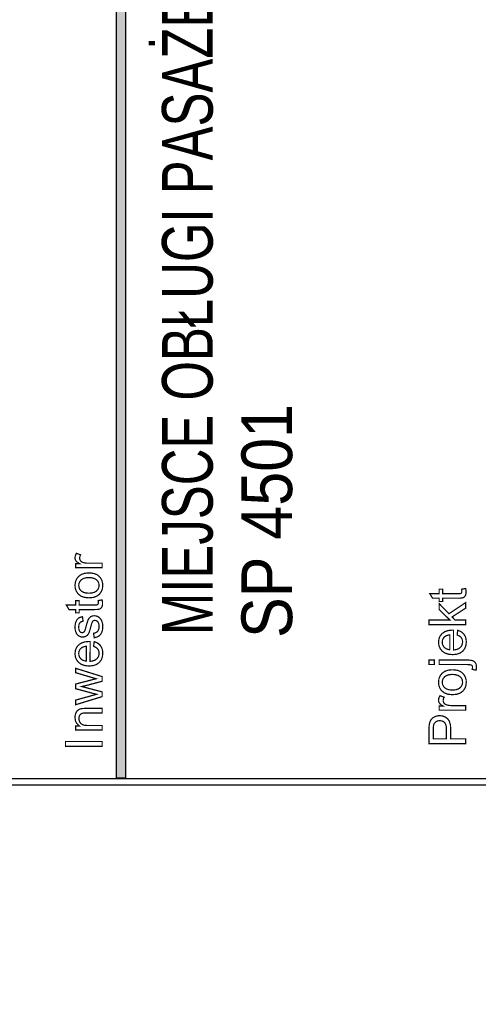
# Model space of a CAD drawing. Header units: millimetres. Extents: x 0 to 6566002, y 0 to 5716629.
# Tile 11 of 99: x 6563647 to 6563668, y 5716544 to 5716588. Entities that reach past the tile are written whole.
import ezdxf

# ---------------------------------------------------------------- set-up
doc = ezdxf.new("R2010")
doc.units = ezdxf.units.MM
doc.layers.add('mapa', color=7, linetype='Continuous')
doc.styles.add('BIKWYM', font='BIKROMSW.SHX', dxfattribs={"width": 0.8, "oblique": 15})
picture_1 = doc.add_image_def('image1.jpg', size_in_pixel=(4960, 7423))

# ---------------------------------------------------------------- blocks, each defined once
blk = doc.blocks.new('A$7E5A6C2138A')
at = {"linetype": 'Continuous'}
image = blk.add_image(picture_1, insert=(-57.558, -33.427), size_in_units=(202.959, 303.743), rotation=-90, dxfattribs=at)
image.dxf.flags = 7

msp = doc.modelspace()

# ---------------------------------------------------------------- linework, layer by layer
at = {"color": 0, "linetype": 'Continuous', "const_width": 0.0559}
for points in [[(6563617.315, 5716553.517), (6563617.315, 5716627.007), (6563711.567, 5716627.007), (6563711.567, 5716553.517)], [(6563617.594, 5716553.797), (6563617.594, 5716626.727), (6563711.288, 5716626.727), (6563711.288, 5716553.797)], [(6563651.78, 5716553.827), (6563651.78, 5716626.706), (6563651.356, 5716626.706), (6563651.356, 5716553.827)], [(6563650.71, 5716563.389), (6563649.503, 5716563.389), (6563649.503, 5716563.573), (6563649.686, 5716563.573), (6563649.61, 5716563.619), (6563649.553, 5716563.662), (6563649.516, 5716563.703), (6563649.494, 5716563.744), (6563649.48, 5716563.788), (6563649.475, 5716563.835), (6563649.483, 5716563.904), (6563649.505, 5716563.974), (6563649.541, 5716564.045), (6563649.731, 5716563.974), (6563649.706, 5716563.925), (6563649.692, 5716563.875), (6563649.687, 5716563.825), (6563649.691, 5716563.781), (6563649.705, 5716563.741), (6563649.727, 5716563.704), (6563649.758, 5716563.672), (6563649.795, 5716563.646), (6563649.839, 5716563.628), (6563649.914, 5716563.609), (6563649.994, 5716563.597), (6563650.078, 5716563.594), (6563650.71, 5716563.594)], [(6563650.106, 5716562.02), (6563649.902, 5716562.041), (6563649.736, 5716562.103), (6563649.609, 5716562.207), (6563649.535, 5716562.318), (6563649.49, 5716562.444), (6563649.475, 5716562.586), (6563649.493, 5716562.742), (6563649.548, 5716562.878), (6563649.639, 5716562.993), (6563649.761, 5716563.081), (6563649.911, 5716563.134), (6563650.089, 5716563.151), (6563650.234, 5716563.143), (6563650.356, 5716563.12), (6563650.456, 5716563.081), (6563650.538, 5716563.028), (6563650.608, 5716562.96), (6563650.664, 5716562.878), (6563650.705, 5716562.786), (6563650.729, 5716562.689), (6563650.737, 5716562.586), (6563650.719, 5716562.428), (6563650.665, 5716562.291), (6563650.575, 5716562.176), (6563650.45, 5716562.089), (6563650.294, 5716562.037)], [(6563650.106, 5716562.23), (6563650.248, 5716562.242), (6563650.364, 5716562.275), (6563650.454, 5716562.332), (6563650.518, 5716562.405), (6563650.556, 5716562.49), (6563650.569, 5716562.586), (6563650.556, 5716562.682), (6563650.518, 5716562.767), (6563650.453, 5716562.84), (6563650.362, 5716562.896), (6563650.244, 5716562.93), (6563650.1, 5716562.941), (6563649.962, 5716562.93), (6563649.849, 5716562.896), (6563649.76, 5716562.839), (6563649.696, 5716562.766), (6563649.658, 5716562.682), (6563649.645, 5716562.586), (6563649.658, 5716562.49), (6563649.696, 5716562.405), (6563649.76, 5716562.332), (6563649.849, 5716562.275), (6563649.965, 5716562.242)], [(6563667.048, 5716562.413), (6563667.229, 5716562.443), (6563667.239, 5716562.388), (6563667.245, 5716562.336), (6563667.247, 5716562.289), (6563667.243, 5716562.22), (6563667.231, 5716562.162), (6563667.212, 5716562.115), (6563667.186, 5716562.079), (6563667.155, 5716562.05), (6563667.119, 5716562.029), (6563667.067, 5716562.015), (6563666.986, 5716562.007), (6563666.877, 5716562.004), (6563666.183, 5716562.004), (6563666.183, 5716561.854), (6563666.024, 5716561.854), (6563666.024, 5716562.004), (6563665.724, 5716562.004), (6563665.602, 5716562.208), (6563666.024, 5716562.208), (6563666.024, 5716562.413), (6563666.183, 5716562.413), (6563666.183, 5716562.208), (6563666.889, 5716562.208), (6563666.94, 5716562.209), (6563666.978, 5716562.212), (6563667.001, 5716562.218), (6563667.017, 5716562.227), (6563667.03, 5716562.239), (6563667.041, 5716562.254), (6563667.049, 5716562.272), (6563667.054, 5716562.296), (6563667.056, 5716562.323), (6563667.055, 5716562.349), (6563667.052, 5716562.379)], [(6563650.527, 5716561.896), (6563650.708, 5716561.926), (6563650.718, 5716561.87), (6563650.724, 5716561.819), (6563650.726, 5716561.771), (6563650.722, 5716561.702), (6563650.71, 5716561.645), (6563650.691, 5716561.598), (6563650.665, 5716561.561), (6563650.634, 5716561.533), (6563650.598, 5716561.512), (6563650.546, 5716561.498), (6563650.465, 5716561.49), (6563650.357, 5716561.487), (6563649.662, 5716561.487), (6563649.662, 5716561.337), (6563649.503, 5716561.337), (6563649.503, 5716561.487), (6563649.204, 5716561.487), (6563649.081, 5716561.691), (6563649.503, 5716561.691), (6563649.503, 5716561.896), (6563649.662, 5716561.896), (6563649.662, 5716561.691), (6563650.368, 5716561.691), (6563650.419, 5716561.692), (6563650.457, 5716561.695), (6563650.48, 5716561.701), (6563650.496, 5716561.71), (6563650.509, 5716561.722), (6563650.52, 5716561.736), (6563650.528, 5716561.755), (6563650.533, 5716561.778), (6563650.535, 5716561.806), (6563650.534, 5716561.831), (6563650.531, 5716561.861)], [(6563667.231, 5716560.803), (6563665.564, 5716560.803), (6563665.564, 5716561.008), (6563666.515, 5716561.008), (6563666.024, 5716561.493), (6563666.024, 5716561.757), (6563666.471, 5716561.296), (6563667.231, 5716561.804), (6563667.231, 5716561.552), (6563666.613, 5716561.153), (6563666.752, 5716561.008), (6563667.231, 5716561.008)], [(6563650.35, 5716560.203), (6563650.318, 5716560.406), (6563650.393, 5716560.424), (6563650.455, 5716560.455), (6563650.504, 5716560.501), (6563650.54, 5716560.559), (6563650.562, 5716560.632), (6563650.569, 5716560.718), (6563650.563, 5716560.804), (6563650.544, 5716560.874), (6563650.512, 5716560.927), (6563650.471, 5716560.965), (6563650.426, 5716560.988), (6563650.377, 5716560.996), (6563650.334, 5716560.989), (6563650.298, 5716560.969), (6563650.268, 5716560.935), (6563650.248, 5716560.893), (6563650.225, 5716560.824), (6563650.199, 5716560.726), (6563650.162, 5716560.591), (6563650.13, 5716560.487), (6563650.1, 5716560.414), (6563650.069, 5716560.361), (6563650.031, 5716560.317), (6563649.985, 5716560.282), (6563649.935, 5716560.257), (6563649.881, 5716560.242), (6563649.823, 5716560.237), (6563649.771, 5716560.241), (6563649.721, 5716560.254), (6563649.674, 5716560.274), (6563649.63, 5716560.302), (6563649.592, 5716560.335), (6563649.559, 5716560.375), (6563649.537, 5716560.411), (6563649.517, 5716560.454), (6563649.5, 5716560.505), (6563649.486, 5716560.561), (6563649.478, 5716560.62), (6563649.475, 5716560.682), (6563649.48, 5716560.773), (6563649.494, 5716560.856), (6563649.516, 5716560.931), (6563649.547, 5716560.997), (6563649.584, 5716561.05), (6563649.627, 5716561.09), (6563649.679, 5716561.121), (6563649.741, 5716561.144), (6563649.814, 5716561.16), (6563649.842, 5716560.96), (6563649.784, 5716560.945), (6563649.735, 5716560.919), (6563649.696, 5716560.881), (6563649.667, 5716560.832), (6563649.649, 5716560.77), (6563649.644, 5716560.697), (6563649.649, 5716560.612), (6563649.664, 5716560.545), (6563649.69, 5716560.496), (6563649.723, 5716560.462), (6563649.759, 5716560.442), (6563649.799, 5716560.435), (6563649.825, 5716560.438), (6563649.849, 5716560.446), (6563649.871, 5716560.46), (6563649.892, 5716560.48), (6563649.91, 5716560.506), (6563649.926, 5716560.539), (6563649.936, 5716560.572), (6563649.954, 5716560.633), (6563649.978, 5716560.719), (6563650.014, 5716560.85), (6563650.046, 5716560.951), (6563650.073, 5716561.022), (6563650.101, 5716561.075), (6563650.137, 5716561.12), (6563650.18, 5716561.157), (6563650.231, 5716561.184), (6563650.289, 5716561.201), (6563650.355, 5716561.206), (6563650.422, 5716561.199), (6563650.487, 5716561.179), (6563650.548, 5716561.146), (6563650.604, 5716561.101), (6563650.65, 5716561.043), (6563650.688, 5716560.974), (6563650.715, 5716560.896), (6563650.732, 5716560.811), (6563650.737, 5716560.719), (6563650.726, 5716560.575), (6563650.694, 5716560.455), (6563650.639, 5716560.36), (6563650.564, 5716560.288), (6563650.467, 5716560.236)], [(6563666.842, 5716560.334), (6563666.868, 5716560.545), (6563666.983, 5716560.502), (6563667.079, 5716560.441), (6563667.156, 5716560.36), (6563667.213, 5716560.261), (6563667.247, 5716560.146), (6563667.258, 5716560.014), (6563667.24, 5716559.85), (6563667.186, 5716559.71), (6563667.095, 5716559.594), (6563666.972, 5716559.508), (6563666.819, 5716559.456), (6563666.638, 5716559.439), (6563666.449, 5716559.457), (6563666.292, 5716559.509), (6563666.164, 5716559.596), (6563666.071, 5716559.711), (6563666.015, 5716559.847), (6563665.996, 5716560.003), (6563666.014, 5716560.155), (6563666.069, 5716560.287), (6563666.161, 5716560.399), (6563666.286, 5716560.484), (6563666.44, 5716560.535), (6563666.625, 5716560.552), (6563666.639, 5716560.552), (6563666.657, 5716560.552), (6563666.679, 5716560.551), (6563666.679, 5716559.651), (6563666.802, 5716559.668), (6563666.903, 5716559.706), (6563666.984, 5716559.763), (6563667.043, 5716559.836), (6563667.078, 5716559.92), (6563667.09, 5716560.015), (6563667.083, 5716560.087), (6563667.064, 5716560.151), (6563667.031, 5716560.208), (6563666.984, 5716560.257), (6563666.921, 5716560.299)], [(6563650.321, 5716559.816), (6563650.347, 5716560.028), (6563650.462, 5716559.985), (6563650.558, 5716559.923), (6563650.635, 5716559.843), (6563650.692, 5716559.744), (6563650.726, 5716559.629), (6563650.737, 5716559.497), (6563650.719, 5716559.333), (6563650.665, 5716559.193), (6563650.574, 5716559.077), (6563650.451, 5716558.991), (6563650.298, 5716558.939), (6563650.117, 5716558.922), (6563649.929, 5716558.939), (6563649.771, 5716558.992), (6563649.644, 5716559.079), (6563649.55, 5716559.194), (6563649.494, 5716559.329), (6563649.475, 5716559.486), (6563649.494, 5716559.637), (6563649.549, 5716559.769), (6563649.64, 5716559.881), (6563649.765, 5716559.967), (6563649.92, 5716560.018), (6563650.104, 5716560.035), (6563650.118, 5716560.035), (6563650.137, 5716560.034), (6563650.159, 5716560.034), (6563650.159, 5716559.133), (6563650.281, 5716559.151), (6563650.383, 5716559.188), (6563650.463, 5716559.246), (6563650.522, 5716559.319), (6563650.557, 5716559.403), (6563650.569, 5716559.498), (6563650.563, 5716559.569), (6563650.543, 5716559.633), (6563650.51, 5716559.69), (6563650.463, 5716559.74), (6563650.4, 5716559.782)], [(6563666.511, 5716559.662), (6563666.511, 5716560.336), (6563666.418, 5716560.321), (6563666.342, 5716560.296), (6563666.283, 5716560.259), (6563666.217, 5716560.187), (6563666.178, 5716560.103), (6563666.164, 5716560.005), (6563666.175, 5716559.916), (6563666.206, 5716559.837), (6563666.259, 5716559.768), (6563666.329, 5716559.714), (6563666.413, 5716559.678)], [(6563649.99, 5716559.145), (6563649.99, 5716559.819), (6563649.897, 5716559.804), (6563649.821, 5716559.778), (6563649.762, 5716559.741), (6563649.696, 5716559.67), (6563649.657, 5716559.585), (6563649.644, 5716559.488), (6563649.654, 5716559.399), (6563649.686, 5716559.32), (6563649.738, 5716559.251), (6563649.808, 5716559.196), (6563649.892, 5716559.161)], [(6563665.802, 5716558.989), (6563665.564, 5716558.989), (6563665.564, 5716559.193), (6563665.802, 5716559.193)], [(6563667.699, 5716558.73), (6563667.525, 5716558.768), (6563667.534, 5716558.806), (6563667.54, 5716558.839), (6563667.541, 5716558.865), (6563667.537, 5716558.903), (6563667.523, 5716558.934), (6563667.5, 5716558.958), (6563667.458, 5716558.975), (6563667.389, 5716558.986), (6563667.292, 5716558.989), (6563666.024, 5716558.989), (6563666.024, 5716559.193), (6563667.297, 5716559.193), (6563667.43, 5716559.187), (6563667.534, 5716559.168), (6563667.607, 5716559.136), (6563667.671, 5716559.076), (6563667.708, 5716558.994), (6563667.721, 5716558.89), (6563667.719, 5716558.835), (6563667.711, 5716558.782)], [(6563650.71, 5716557.531), (6563649.503, 5716557.162), (6563649.503, 5716557.373), (6563650.2, 5716557.565), (6563650.459, 5716557.637), (6563650.423, 5716557.646), (6563650.339, 5716557.667), (6563650.21, 5716557.699), (6563649.503, 5716557.891), (6563649.503, 5716558.102), (6563650.203, 5716558.283), (6563650.434, 5716558.343), (6563650.201, 5716558.412), (6563649.503, 5716558.619), (6563649.503, 5716558.818), (6563650.71, 5716558.441), (6563650.71, 5716558.228), (6563649.987, 5716558.036), (6563649.781, 5716557.989), (6563650.71, 5716557.745)], [(6563666.627, 5716557.619), (6563666.423, 5716557.639), (6563666.257, 5716557.702), (6563666.13, 5716557.805), (6563666.056, 5716557.917), (6563666.011, 5716558.043), (6563665.996, 5716558.185), (6563666.014, 5716558.341), (6563666.069, 5716558.477), (6563666.159, 5716558.592), (6563666.282, 5716558.68), (6563666.432, 5716558.732), (6563666.61, 5716558.75), (6563666.754, 5716558.742), (6563666.877, 5716558.719), (6563666.977, 5716558.68), (6563667.059, 5716558.626), (6563667.128, 5716558.559), (6563667.184, 5716558.477), (6563667.225, 5716558.385), (6563667.25, 5716558.288), (6563667.258, 5716558.185), (6563667.24, 5716558.027), (6563667.186, 5716557.89), (6563667.095, 5716557.775), (6563666.971, 5716557.688), (6563666.815, 5716557.636)], [(6563666.627, 5716557.829), (6563666.769, 5716557.84), (6563666.885, 5716557.874), (6563666.974, 5716557.93), (6563667.039, 5716558.004), (6563667.077, 5716558.089), (6563667.09, 5716558.185), (6563667.077, 5716558.281), (6563667.038, 5716558.365), (6563666.974, 5716558.439), (6563666.883, 5716558.495), (6563666.765, 5716558.528), (6563666.62, 5716558.54), (6563666.483, 5716558.528), (6563666.37, 5716558.494), (6563666.281, 5716558.438), (6563666.217, 5716558.365), (6563666.178, 5716558.28), (6563666.166, 5716558.185), (6563666.178, 5716558.089), (6563666.217, 5716558.004), (6563666.281, 5716557.93), (6563666.37, 5716557.874), (6563666.486, 5716557.84)], [(6563667.231, 5716556.917), (6563666.024, 5716556.917), (6563666.024, 5716557.101), (6563666.206, 5716557.101), (6563666.131, 5716557.147), (6563666.074, 5716557.191), (6563666.037, 5716557.232), (6563666.014, 5716557.273), (6563666.001, 5716557.316), (6563665.996, 5716557.363), (6563666.003, 5716557.432), (6563666.025, 5716557.502), (6563666.062, 5716557.573), (6563666.252, 5716557.503), (6563666.227, 5716557.453), (6563666.212, 5716557.403), (6563666.208, 5716557.353), (6563666.212, 5716557.309), (6563666.226, 5716557.269), (6563666.248, 5716557.232), (6563666.278, 5716557.2), (6563666.316, 5716557.175), (6563666.36, 5716557.156), (6563666.435, 5716557.137), (6563666.515, 5716557.126), (6563666.599, 5716557.122), (6563667.231, 5716557.122)], [(6563650.709, 5716556.014), (6563649.502, 5716556.014), (6563649.502, 5716556.197), (6563649.673, 5716556.197), (6563649.563, 5716556.299), (6563649.496, 5716556.427), (6563649.474, 5716556.582), (6563649.479, 5716556.653), (6563649.492, 5716556.719), (6563649.514, 5716556.782), (6563649.543, 5716556.838), (6563649.577, 5716556.884), (6563649.617, 5716556.919), (6563649.662, 5716556.947), (6563649.712, 5716556.968), (6563649.768, 5716556.983), (6563649.815, 5716556.99), (6563649.882, 5716556.993), (6563649.967, 5716556.995), (6563650.709, 5716556.995), (6563650.709, 5716556.79), (6563649.975, 5716556.79), (6563649.898, 5716556.787), (6563649.836, 5716556.779), (6563649.788, 5716556.766), (6563649.749, 5716556.746), (6563649.716, 5716556.718), (6563649.689, 5716556.681), (6563649.668, 5716556.638), (6563649.656, 5716556.591), (6563649.652, 5716556.539), (6563649.661, 5716556.455), (6563649.689, 5716556.38), (6563649.735, 5716556.313), (6563649.807, 5716556.26), (6563649.912, 5716556.228), (6563650.05, 5716556.218), (6563650.709, 5716556.218)], [(6563667.23, 5716555.393), (6563665.563, 5716555.393), (6563665.563, 5716556.021), (6563665.565, 5716556.123), (6563665.57, 5716556.208), (6563665.579, 5716556.275), (6563665.597, 5716556.352), (6563665.623, 5716556.421), (6563665.657, 5716556.481), (6563665.7, 5716556.532), (6563665.754, 5716556.577), (6563665.818, 5716556.614), (6563665.889, 5716556.642), (6563665.965, 5716556.659), (6563666.045, 5716556.665), (6563666.18, 5716556.65), (6563666.3, 5716556.605), (6563666.405, 5716556.53), (6563666.487, 5716556.415), (6563666.536, 5716556.252), (6563666.553, 5716556.041), (6563666.553, 5716555.613), (6563667.23, 5716555.613)], [(6563666.356, 5716555.613), (6563666.356, 5716556.044), (6563666.347, 5716556.173), (6563666.32, 5716556.274), (6563666.276, 5716556.348), (6563666.216, 5716556.397), (6563666.141, 5716556.427), (6563666.052, 5716556.437), (6563665.986, 5716556.431), (6563665.926, 5716556.414), (6563665.873, 5716556.385), (6563665.829, 5716556.346), (6563665.796, 5716556.299), (6563665.775, 5716556.245), (6563665.767, 5716556.198), (6563665.762, 5716556.129), (6563665.76, 5716556.039), (6563665.76, 5716555.613)], [(6563650.709, 5716555.27), (6563649.042, 5716555.27), (6563649.042, 5716555.491), (6563650.709, 5716555.491)]]:
    msp.add_lwpolyline(points, close=True, dxfattribs=at)
at = {"color": 0, "linetype": 'Continuous'}
msp.add_solid([(6563651.78, 5716553.827), (6563651.78, 5716626.706), (6563651.356, 5716553.827), (6563651.356, 5716626.706)], dxfattribs=at)

# ---------------------------------------------------------------- block references
at = {"layer": 'mapa', "linetype": 'Continuous', "xscale": 1.0356281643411, "yscale": 1.0356281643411, "zscale": 1.0356281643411}
msp.add_blockref('A$7E5A6C2138A', (6563456.611, 5716661.625), dxfattribs=at)

# ---------------------------------------------------------------- texts
at = {"color": 0, "linetype": 'Continuous', "style": 'BIKWYM'}
for s, width, p in [('MIEJSCE OBŁUGI PASAŻERÓW-', 0.75, (6563655.734, 5716560.328)), (' SP 4501', 0.9, (6563659.344, 5716559.424))]:
    msp.add_text(s, height=2.304, rotation=90, dxfattribs=dict(at, width=width)).set_placement(p)

doc.saveas('drawing.dxf')
